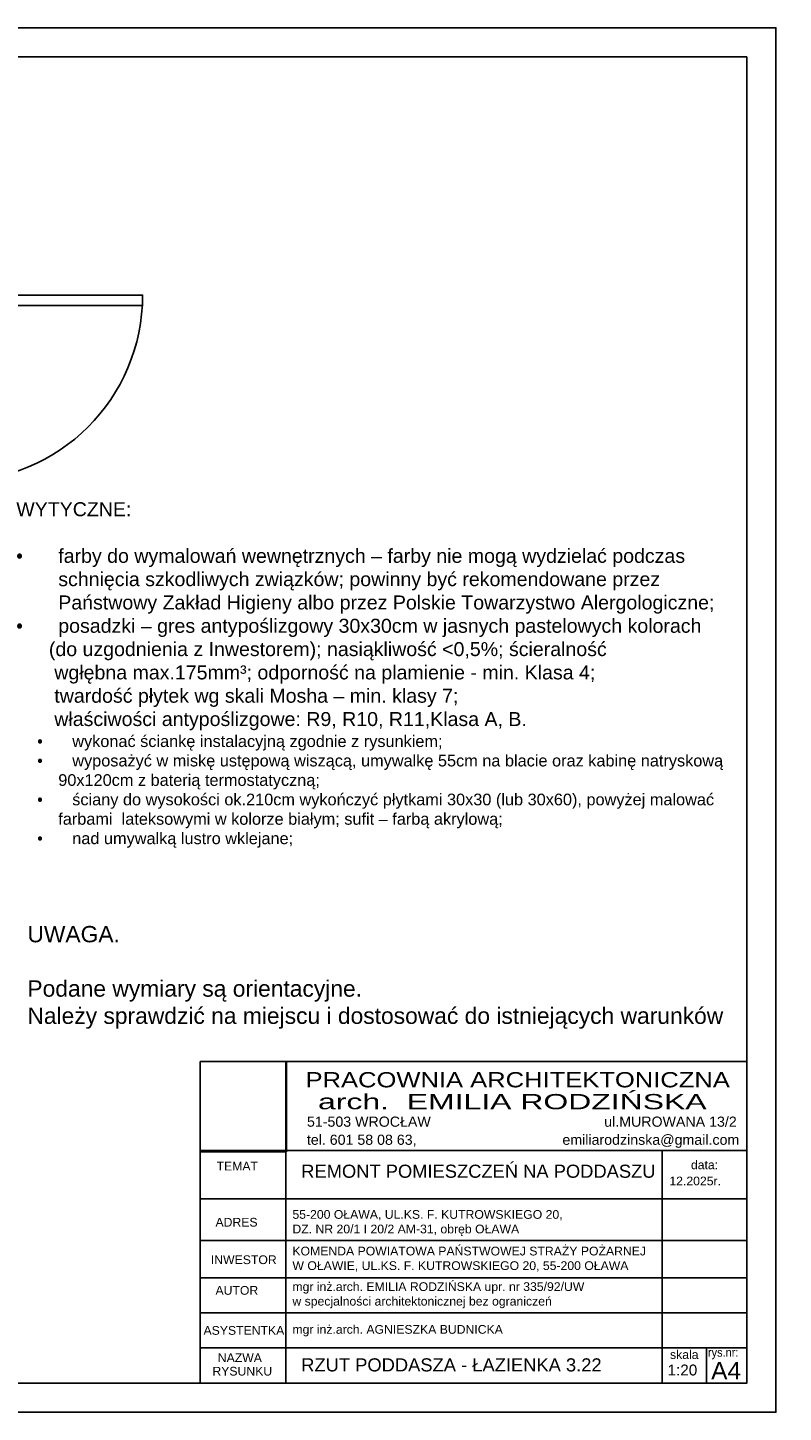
# Model space of a CAD drawing. Header units: millimetres. Extents: x 163776 to 165488, y 6605 to 7199.
# Tile 7 of 7: x 165164 to 165488, y 6605 to 7199. Entities that reach past the tile are written whole.
import ezdxf

# ---------------------------------------------------------------- set-up
doc = ezdxf.new("R2010")
doc.units = ezdxf.units.MM
doc.header["$LTSCALE"] = 50
doc.layers.add('A_OPIS', color=7, linetype='Continuous')
doc.layers.add('A_ZMIANY', color=1, linetype='Continuous')
doc.styles.add('ARIAL', font='arial.ttf')
picture_1 = doc.add_image_def('image1.jpg', size_in_pixel=(398, 416))

# ---------------------------------------------------------------- blocks, each defined once
blk = doc.blocks.new('*U15')
for p, q in [((0, 0), (0, 100)), ((800, 0), (800, 100))]:
    blk.add_line(p, q)
blk.add_lwpolyline([(0, 0), (0, -800), (43.75, -800), (43.75, 0)], close=True)
blk.add_arc((0, 0), 800, 270, 0)

msp = doc.modelspace()

# ---------------------------------------------------------------- linework, layer by layer
at = {"layer": 'A_OPIS'}
for p, q in [((165472.42, 6755.27), (165238.01, 6755.27)), ((165238.01, 6755.27), (165238.01, 6617.3)), ((165274.81, 6755.27), (165274.81, 6617.3)), ((165472.42, 6617.3), (165472.42, 6755.27)), ((165472.42, 6717.15), (165238.01, 6717.15)), ((165436.1, 6717.15), (165436.1, 6617.3)), ((165436.1, 6696.42), (165238.01, 6696.42)), ((165472.42, 6696.42), (165436.1, 6696.42)), ((165472.42, 6678.55), (165238.01, 6678.55)), ((165472.42, 6662.47), (165238.01, 6662.47)), ((165472.42, 6647.47), (165238.01, 6647.47)), ((165472.42, 6647.47), (165238.01, 6647.47)), ((165472.42, 6632.47), (165238.01, 6632.47)), ((165455.13, 6632.47), (165455.13, 6617.3)), ((165472.42, 6617.3), (165238.01, 6617.3)), ((165472.42, 6617.3), (165238.01, 6617.3)), ((165472.42, 6617.3), (165238.01, 6617.3)), ((165472.42, 6617.3), (165238.01, 6617.3))]:
    msp.add_line(p, q, dxfattribs=at)
at = {"layer": 'A_OPIS', "ltscale": 0.5}
msp.add_lwpolyline([(164644.92, 7198.8), (164644.92, 6604.8), (165484.92, 6604.8), (165484.92, 7198.8), (164644.92, 7198.8)], dxfattribs=at)
msp.add_lwpolyline([(164677.42, 7186.3), (164677.42, 6617.3), (165472.42, 6617.3), (165472.42, 7186.3)], close=True, dxfattribs=at)

# ---------------------------------------------------------------- block references
at = {"layer": 'A_ZMIANY', "ltscale": 2, "xscale": -0.09999999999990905, "yscale": 0.09999999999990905, "zscale": 0.09999999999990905, "rotation": 90}
msp.add_blockref('*U15', (165133.33, 7084.06), dxfattribs=at)

# ---------------------------------------------------------------- texts
at = {"layer": 'A_OPIS', "style": 'ARIAL'}
for s, height, width, p in [('PRACOWNIA ARCHITEKTONICZNA', 6.534, 1.2, (165283.21, 6744.21)), ('arch.  EMILIA RODZIŃSKA', 6.534, 1.5, (165288.57, 6734.81)), ('data:', 3.75, 1, (165448.46, 6709.09)), ('12.2025r.', 3.75, 1, (165439.21, 6702.16)), ('skala', 3.75, 1, (165439.5, 6627.7)), ('rys.nr:', 3.75, 0.9, (165455.74, 6628.66))]:
    msp.add_text(s, height=height, dxfattribs=dict(at, width=width)).set_placement(p)
for s, height, p in [('51-503 WROCŁAW                                            ul.MUROWANA 13/2', 4.356, (165283.82, 6727.31)), ('tel. 601 58 08 63,                                     emiliarodzinska@gmail.com', 4.356, (165283.78, 6719.56)), ('TEMAT', 3.75, (165245.07, 6708.54)), ('ADRES', 3.75, (165244.59, 6684.47)), ('INWESTOR', 3.75, (165242.61, 6668.39)), ('AUTOR', 3.75, (165244.59, 6655.23)), ('ASYSTENTKA', 3.75, (165239.46, 6638.06)), ('NAZWA ', 3.75, (165245.58, 6626.34)), ('RYSUNKU', 3.75, (165243.27, 6620.56)), (' 1:20', 4.688, (165436.61, 6620.6)), ('A4', 7.5, (165457.14, 6618.92))]:
    msp.add_text(s, height=height, dxfattribs=at).set_placement(p)
at = {"layer": 'A_OPIS', "attachment_point": 1, "style": 'ARIAL'}
for s, insert, char_height, width in [('WYTYCZNE:\\P\\P\\pxi-3,l3,t3;{\\fSymbol|b0|i0|c2|p18;·^I}farby do wymalowań wewnętrznych – farby nie mogą wydzielać podczas schnięcia szkodliwych związków; powinny być rekomendowane przez Państwowy Zakład Higieny albo przez Polskie Towarzystwo Alergologiczne; \\P{\\fSymbol|b0|i0|c2|p18;·^I}posadzki – gres antypoślizgowy 30x30cm w jasnych pastelowych kolorach \\P\\pi0,l0,tz;      (do uzgodnienia z Inwestorem); nasiąkliwość <0,5%; ścieralność \\P       wgłębna max.175mm³; odporność na plamienie - min. Klasa 4;\\P       twardość płytek wg skali Mosha – min. klasy 7; \\P       właściwości antypoślizgowe: R9, R10, R11,Klasa A, B. {\\fLiberation Serif|b0|i0|c238|p18;\\P\\pi-1.5,l3,sa0.41667;\\fSymbol|b0|i0|c2|p18;\\H0.83333x;\uf0b7^I\\fArial|b0|i0|c128|p34;wykona\\fArial|b0|i0|c238|p34;ć ś\\fArial|b0|i0|c128|p34;ciank\\fArial|b0|i0|c238|p34;ę \\fArial|b0|i0|c128|p34;instalacyjn\\fArial|b0|i0|c238|p34;ą \\fArial|b0|i0|c128|p34;zgodnie z rysunkiem\\fArial|b0|i0|c238|p34;;\\P\\fSymbol|b0|i0|c2|p18;\uf0b7^I\\fArial|b0|i0|c128|p34;wyposa\\fArial|b0|i0|c238|p34;ż\\fArial|b0|i0|c128|p34;y\\fArial|b0|i0|c238|p34;ć \\fArial|b0|i0|c128|p34;w misk\\fArial|b0|i0|c238|p34;ę \\fArial|b0|i0|c128|p34;ust\\fArial|b0|i0|c238|p34;ę\\fArial|b0|i0|c128|p34;pow\\fArial|b0|i0|c238|p34;ą \\fArial|b0|i0|c128|p34;wisz\\fArial|b0|i0|c238|p34;ą\\fArial|b0|i0|c128|p34;c\\fArial|b0|i0|c238|p34;ą\\fArial|b0|i0|c128|p34;, umywalk\\fArial|b0|i0|c238|p34;ę 55cm \\fArial|b0|i0|c128|p34;na \\fArial|b0|i0|c238|p34;blacie\\fArial|b0|i0|c128|p34; oraz kabin\\fArial|b0|i0|c238|p34;ę \\fArial|b0|i0|c128|p34;natryskow\\fArial|b0|i0|c238|p34;ą \\fArial|b0|i0|c128|p34;90x120cm z bateri\\fArial|b0|i0|c238|p34;ą \\fArial|b0|i0|c128|p34;termostatyczn\\fArial|b0|i0|c238|p34;ą\\fArial|b0|i0|c128|p34;; \\fLiberation Serif|b0|i0|c238|p18;\\H1.2x;\\P\\fSymbol|b0|i0|c2|p18;\\H0.83333x;\uf0b7^I\\fArial|b0|i0|c238|p34;ś\\fArial|b0|i0|c128|p34;ciany do wysoko\\fArial|b0|i0|c238|p34;ś\\fArial|b0|i0|c128|p34;ci ok.210cm wyko\\fArial|b0|i0|c238|p34;ń\\fArial|b0|i0|c128|p34;czy\\fArial|b0|i0|c238|p34;ć \\fArial|b0|i0|c128|p34;p\\fArial|b0|i0|c238|p34;ł\\fArial|b0|i0|c128|p34;ytkami 30x30 (lub 30x60), powy\\fArial|b0|i0|c238|p34;ż\\fArial|b0|i0|c128|p34;ej malowa\\fArial|b0|i0|c238|p34;ć \\fArial|b0|i0|c128|p34;farbami \\fArial|b0|i0|c238|p34; \\fArial|b0|i0|c128|p34;lateksowymi w kolorze bia\\fArial|b0|i0|c238|p34;ł\\fArial|b0|i0|c128|p34;ym; sufit – farb\\fArial|b0|i0|c238|p34;ą \\fArial|b0|i0|c128|p34;akrylow\\fArial|b0|i0|c238|p34;ą\\fArial|b0|i0|c128|p34;;\\fLiberation Serif|b0|i0|c238|p18;\\H1.2x;\\P\\fSymbol|b0|i0|c2|p18;\\H0.83333x;\uf0b7^I\\fArial|b0|i0|c128|p34;nad umywalk\\fArial|b0|i0|c238|p34;ą \\fArial|b0|i0|c128|p34;lustro wklejane; }', (165159.18, 6995.23), 6, 313.2392), ('\\A1;\\P55-200 OŁAWA, UL.KS. F. KUTROWSKIEGO 20, \\PDZ. NR 20/1 I 20/2 AM-31, obręb OŁAWA', (165277.58, 6697.82), 3.75, 753.1141), ('\\A1;KOMENDA POWIATOWA PAŃSTWOWEJ STRAŻY POŻARNEJ\\PW OŁAWIE, UL.KS. F. KUTROWSKIEGO 20, 55-200 OŁAWA', (165277.58, 6675.85), 3.75, 753.1141), ('\\A1;mgr inż.arch. EMILIA RODZIŃSKA upr. nr 335/92/UW\\Pw specjalności architektonicznej bez ograniczeń ', (165277.58, 6660.59), 3.75, 753.1141), ('\\A1;mgr inż.arch. AGNIESZKA BUDNICKA', (165277.58, 6642.25), 3.75, 753.1141), (' RZUT PODDASZA - ŁAZIENKA 3.22', (165279.18, 6627.96), 5.625, 654.7881)]:
    msp.add_mtext(s, dxfattribs=dict(at, insert=insert, char_height=char_height, width=width))
for s, width, gutter_width, insert, char_height in [('UWAGA.\\P\\PPodane wymiary są orientacyjne. \\PNależy sprawdzić na miejscu i dostosować do istniejących warunków', 390.3775, 20, (165163.95, 6813.44), 7), ('REMONT POMIESZCZEŃ NA PODDASZU', 171.2957, 0.133, (165281.36, 6711.04), 5.625)]:
    msp.add_mtext_dynamic_manual_height_columns(s, width=width, gutter_width=gutter_width, heights=[0], dxfattribs=dict(at, insert=insert, char_height=char_height))

# ---------------------------------------------------------------- pictures from other files: only their frames are drawn
at = {"layer": 'A_OPIS', "ltscale": 3}
image = msp.add_image(picture_1, insert=(165238.01, 6716.55), size_in_units=(37.05, 38.72), dxfattribs=at)
image.dxf.flags = 7

doc.saveas('drawing.dxf')
